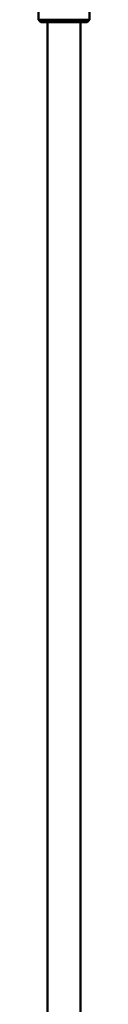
# Model space of a CAD drawing. Header units: millimetres. Extents: x 673 to 4813, y 821 to 3468.
# Tile 6 of 29: x 1021 to 1041, y 1762 to 2147. Entities that reach past the tile are written whole.
import ezdxf

# ---------------------------------------------------------------- set-up
doc = ezdxf.new("R2010")
doc.units = ezdxf.units.MM
doc.header["$LTSCALE"] = 18
doc.layers.add('Widoczne (ISO)', color=7, linetype='Continuous', lineweight=50)

msp = doc.modelspace()

# ---------------------------------------------------------------- linework, layer by layer
at = {"layer": 'Widoczne (ISO)'}
for p, q in [((1021.42, 2146.98), (1021.42, 2157.98)), ((1041.42, 2146.98), (1041.42, 2157.98)), ((1021.42, 2146.98), (1041.42, 2146.98)), ((1022.42, 2145.98), (1021.42, 2146.98)), ((1040.42, 2145.98), (1022.42, 2145.98)), ((1024.92, 1730.98), (1024.92, 2145.98)), ((1037.92, 1730.98), (1037.92, 2145.98)), ((1040.42, 2145.98), (1041.42, 2146.98))]:
    msp.add_line(p, q, dxfattribs=at)

doc.saveas('drawing.dxf')
